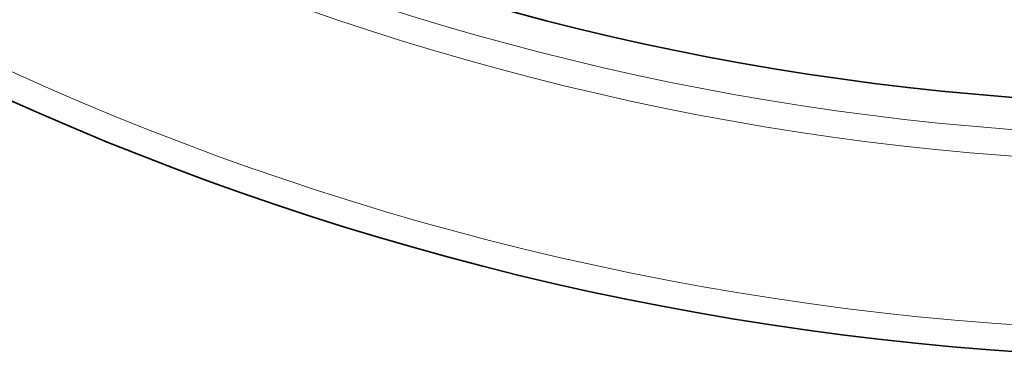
# Model space of a CAD drawing. Extents: x 50 to 2342, y 84 to 1570.
# Tile 13 of 23: x 1605 to 1657, y 714 to 732. Entities that reach past the tile are written whole.
import ezdxf

# ---------------------------------------------------------------- set-up
doc = ezdxf.new("R2010")
doc.units = 0
doc.header["$MEASUREMENT"] = 0
doc.layers.add('Livello 1', color=7, linetype='Continuous', lineweight=0)

msp = doc.modelspace()

# ---------------------------------------------------------------- linework, layer by layer
at = {"layer": 'Livello 1', "color": 18, "lineweight": 35, "true_color": 0x000000}
for points in [[(1512.3, 869.251), (1512.3, 783.245), (1582.02, 713.524), (1668.03, 713.524), (1754.04, 713.524), (1823.76, 783.245), (1823.76, 869.251), (1823.76, 955.257), (1754.04, 1024.98), (1668.03, 1024.98), (1582.02, 1024.98), (1512.3, 955.257), (1512.3, 869.251)], [(1525.79, 869.251), (1525.79, 790.693), (1589.47, 727.009), (1668.03, 727.009), (1746.59, 727.009), (1810.27, 790.693), (1810.27, 869.251), (1810.27, 947.809), (1746.59, 1011.49), (1668.03, 1011.49), (1589.47, 1011.49), (1525.79, 947.809), (1525.79, 869.251)]]:
    msp.add_open_spline(points, degree=3, knots=[0, 0, 0, 0, 1, 1, 1, 2, 2, 2, 3, 3, 3, 4, 4, 4, 4], dxfattribs=at)
at = {"layer": 'Livello 1', "color": 18, "lineweight": 18, "true_color": 0x000000}
for points in [[(1513.72, 869.251), (1513.72, 784.028), (1582.81, 714.941), (1668.03, 714.941), (1753.25, 714.941), (1822.34, 784.028), (1822.34, 869.251), (1822.34, 954.474), (1753.25, 1023.56), (1668.03, 1023.56), (1582.81, 1023.56), (1513.72, 954.474), (1513.72, 869.251)], [(1522.66, 869.251), (1522.66, 788.967), (1587.75, 723.884), (1668.03, 723.884), (1748.31, 723.884), (1813.4, 788.967), (1813.4, 869.251), (1813.4, 949.535), (1748.31, 1014.62), (1668.03, 1014.62), (1587.75, 1014.62), (1522.66, 949.535), (1522.66, 869.251)], [(1524.08, 869.251), (1524.08, 789.75), (1588.53, 725.301), (1668.03, 725.301), (1747.53, 725.301), (1811.98, 789.75), (1811.98, 869.251), (1811.98, 948.753), (1747.53, 1013.2), (1668.03, 1013.2), (1588.53, 1013.2), (1524.08, 948.753), (1524.08, 869.251)]]:
    msp.add_open_spline(points, degree=3, knots=[0, 0, 0, 0, 1, 1, 1, 2, 2, 2, 3, 3, 3, 4, 4, 4, 4], dxfattribs=at)

doc.saveas('drawing.dxf')
